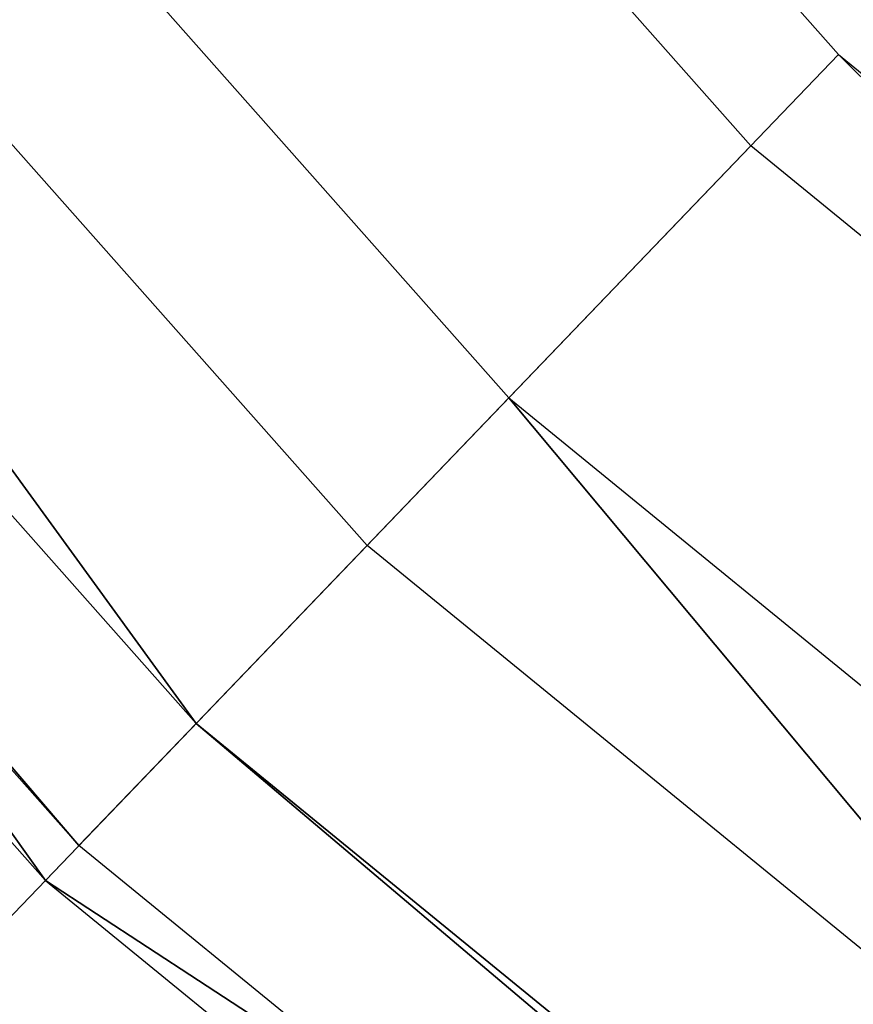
# Model space of a CAD drawing. Header units: millimetres. Extents: x -4 to 636, y -4 to 636.
# Tile 182 of 256: x 100.17 to 104.51, y 90.8 to 95.92. Entities that reach past the tile are written whole.
import ezdxf

# ---------------------------------------------------------------- set-up
doc = ezdxf.new("R2010")
doc.units = ezdxf.units.MM
doc.header["$LTSCALE"] = 25.4
doc.layers.get('0').update_dxf_attribs({"true_color": 0xff5454})

# ---------------------------------------------------------------- blocks, each defined once
blk = doc.blocks.new('AGNES-ROUND-LED-8210-8206-8188-8185.STL')
at = {"color": 7, "true_color": 0xffffff}
mesh = blk.add_polyface(dxfattribs=at)
corners = [(71.8527, 132.5083, 7.4965), (101.0891, 92.2585, 1.1271), (67.9974, 129.6112, 1.1271), (104.4297, 95.7364, 7.4965)]
mesh.append_faces([[corners[k] for k in face] for face in [(0, 1, 2), (1, 0, 3)]], dxfattribs={"vtx0": -1, "color": 7})
mesh = blk.add_polyface(dxfattribs=at)
corners = [(100.3054, 91.4426, 1.9938), (71.3269, 132.1132, 8.9889), (67.093, 128.9316, 1.9938), (103.9741, 95.2621, 8.9889)]
mesh.append_faces([[corners[k] for k in face] for face in [(0, 1, 2), (1, 0, 3)]], dxfattribs={"vtx0": -1, "color": 7})
mesh = blk.add_polyface(dxfattribs=at)
corners = [(69.8737, 131.0212, 1.8359), (95.9897, 86.9495, -10.8004), (62.1124, 125.189, -10.8004), (102.7149, 93.9511, 1.8359)]
mesh.append_faces([[corners[k] for k in face] for face in [(0, 1, 2), (1, 0, 3)]], dxfattribs={"vtx0": -1, "color": 7})
mesh = blk.add_polyface(dxfattribs=at)
corners = [(95.2528, 86.1823, -10.8004), (69.0233, 130.3822, 1.8359), (61.2621, 124.55, -10.8004), (101.978, 93.184, 1.8359)]
mesh.append_faces([[corners[k] for k in face] for face in [(0, 1, 2), (1, 0, 3)]], dxfattribs={"vtx0": -1, "color": 7})
mesh = blk.add_polyface(dxfattribs=at)
corners = [(67.9974, 129.6112, 1.1271), (100.4797, 91.6241, 0.089), (67.2942, 129.0828, 0.089), (101.0891, 92.2585, 1.1271)]
mesh.append_faces([[corners[k] for k in face] for face in [(0, 1, 2), (1, 0, 3)]], dxfattribs={"vtx0": -1, "color": 7})
mesh = blk.add_polyface(dxfattribs=at)
corners = [(104.4297, 95.7364, 7.4965), (139.744, 60.6977, 1.1271), (101.0891, 92.2585, 1.1271), (142.4834, 64.6665, 7.4965)]
mesh.append_faces([[corners[k] for k in face] for face in [(0, 1, 2), (1, 0, 3)]], dxfattribs={"vtx0": -1, "color": 7})
mesh = blk.add_polyface(dxfattribs=at)
corners = [(142.1099, 64.1253, 8.9889), (100.3054, 91.4426, 1.9938), (139.1014, 59.7667, 1.9938), (103.9741, 95.2621, 8.9889)]
mesh.append_faces([[corners[k] for k in face] for face in [(0, 1, 2), (1, 0, 3)]], dxfattribs={"vtx0": -1, "color": 7})
mesh = blk.add_polyface(dxfattribs=at)
corners = [(102.7149, 93.9511, 1.8359), (135.5623, 54.6394, -10.8004), (95.9897, 86.9495, -10.8004), (141.0773, 62.6293, 1.8359)]
mesh.append_faces([[corners[k] for k in face] for face in [(0, 1, 2), (1, 0, 3)]], dxfattribs={"vtx0": -1, "color": 7})
mesh = blk.add_polyface(dxfattribs=at)
corners = [(140.473, 61.7538, 1.8359), (95.2528, 86.1823, -10.8004), (134.958, 53.764, -10.8004), (101.978, 93.184, 1.8359)]
mesh.append_faces([[corners[k] for k in face] for face in [(0, 1, 2), (1, 0, 3)]], dxfattribs={"vtx0": -1, "color": 7})
mesh = blk.add_polyface(dxfattribs=at)
corners = [(101.0891, 92.2585, 1.1271), (139.2443, 59.9738, 0.089), (100.4797, 91.6241, 0.089), (139.744, 60.6977, 1.1271)]
mesh.append_faces([[corners[k] for k in face] for face in [(0, 1, 2), (1, 0, 3)]], dxfattribs={"vtx0": -1, "color": 7})

msp = doc.modelspace()

# ---------------------------------------------------------------- block references
at = {"color": 0}
msp.add_blockref('AGNES-ROUND-LED-8210-8206-8188-8185.STL', (0, 0), dxfattribs=at)

doc.saveas('drawing.dxf')
